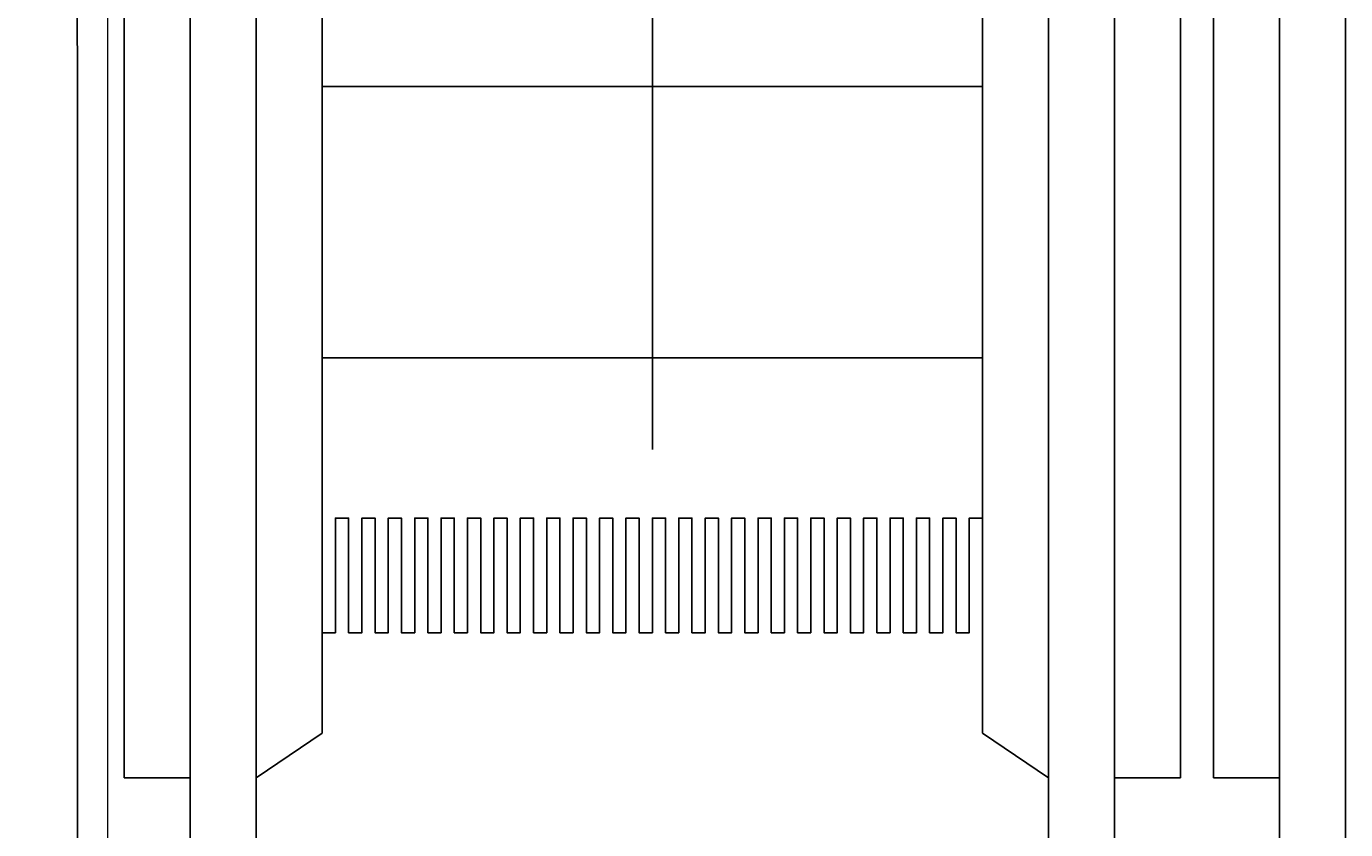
# Model space of a CAD drawing. Header units: centimetres. Extents: x -149939 to 48626, y -46000 to 152985.
# Tile 129 of 256: x -18313 to -16315, y 36776 to 37993. Entities that reach past the tile are written whole.
import ezdxf

# ---------------------------------------------------------------- set-up
doc = ezdxf.new("R2010")
doc.units = ezdxf.units.CM
doc.header["$LTSCALE"] = 50
doc.header["$PDMODE"] = 35
doc.header["$PDSIZE"] = 0.1
doc.linetypes.add('Obudowy i okł. słupów$0$HIDDEN', pattern=[9.525, 6.35, -3.175])
doc.linetypes.add('Osie rzutów$0$DASHDOT2', pattern=[12.7, 6.35, -3.175, 0, -3.175])
doc.layers.get('0').update_dxf_attribs({"color": 8})
doc.layers.get('DEFPOINTS').update_dxf_attribs({"color": 8})
for name, color, linetype in [('ARCH_INFO_SCHODY_IST', 8, 'Continuous'), ('ARCH_SCHODY_IST', 8, 'Continuous'), ('ARCH_WIDOK_INNE_IST', 8, 'Continuous'), ('Kondygnacja  -0_5$0$ARCH_INFO_SCHODY_IST', 8, 'Continuous'), ('Kondygnacja  -0_5$0$ARCH_SCHODY_IST', 8, 'Continuous'), ('Kondygnacja  -0_5$0$ARCH_STROP', 8, 'Continuous'), ('Osie rzutów$0$ARCH_INFO_OSIE_IST', 8, 'Osie rzutów$0$DASHDOT2'), ('Osie rzutów$0$ARCH_INFO_OSIE_OPISY_IST', 8, 'Continuous')]:
    doc.layers.add(name, color=color, linetype=linetype)
doc.layers.add('Kondygnacja  -0_5$0$ARCH_INFO_WYMIARY', color=8, linetype='Continuous', lineweight=9)
doc.layers.add('Obudowy i okł. słupów$0$ARCH_WIDOK', color=8, linetype='Continuous', lineweight=13)
doc.styles.add('Kondygnacja  -0_5$0$Romans', font='Romans.shx', dxfattribs={"width": 0.7})
doc.dimstyles.new('Kondygnacja  -0_5$0$Wymiary 1-100', dxfattribs={"dimtxt": 12, "dimasz": 10, "dimexe": 5, "dimexo": 0, "dimgap": 4, "dimtad": 1, "dimrnd": 0.5, "dimzin": 12, "dimdsep": 46, "dimtxsty": 'Kondygnacja  -0_5$0$Romans', "dimblk": 'Kondygnacja  -0_5$0$_Oblique', "dimcen": 10, "dimdle": 10, "dimclrt": 55, "dimazin": 0, "dimtfac": 1, "dimtmove": 1, "dimatfit": 3, "dimfxl": 8, "dimfxlon": 1, "dimtolj": 1, "dimtzin": 0, "dimarcsym": 0})

# ---------------------------------------------------------------- blocks, each defined once
blk = doc.blocks.new('Osie rzutów')
at = {"layer": 'Osie rzutów$0$ARCH_INFO_OSIE_IST', "ltscale": 10}
blk.add_line((10460, 12510), (10460, 4623.26), dxfattribs=at)
blk = doc.blocks.new('schody połówka')
at = {"layer": 'ARCH_INFO_SCHODY_IST'}
for points in [[(107.5, -1564.8), (107.5, -1146.23), (72.29, -1180.16)], [(107.5, -1564.8), (107.5, -1146.23), (142.71, -1180.16)]]:
    blk.add_lwpolyline(points, dxfattribs=at)
at = {"layer": 'ARCH_SCHODY_IST'}
for p, q in [((27.5, -1614.5), (27.5, -1117.06)), ((192.5, -1614.5), (192.5, -1117.06)), ((37.5, -1675.26), (37.5, -1129.46)), ((202.5, -1675.26), (202.5, -1129.46)), ((47.5, -1675.26), (47.5, -1131.85)), ((57.5, -1607.76), (57.5, -1134.25)), ((187.5, -1614.5), (187.5, -1155.4)), ((157.5, -1607.76), (157.5, -1158.21)), ((167.5, -1675.26), (167.5, -1160.6)), ((177.5, -1675.26), (177.5, -1163)), ((57.5, -1509.81), (157.5, -1509.81)), ((57.5, -1550.9), (157.5, -1550.9)), ((57.5, -1607.76), (47.5, -1614.5)), ((157.5, -1607.76), (167.5, -1614.5)), ((37.5, -1614.5), (27.5, -1614.5)), ((177.5, -1614.5), (187.5, -1614.5)), ((202.5, -1614.5), (192.5, -1614.5))]:
    blk.add_line(p, q, dxfattribs=at)
at = {"layer": 'ARCH_WIDOK_INNE_IST'}
blk.add_lwpolyline([(57.5, -1592.55), (59.5, -1592.55), (59.5, -1575.17), (61.5, -1575.17), (61.5, -1592.55), (63.5, -1592.55), (63.5, -1575.17), (65.5, -1575.17), (65.5, -1592.55), (67.5, -1592.55), (67.5, -1575.17), (69.5, -1575.17), (69.5, -1592.55), (71.5, -1592.55), (71.5, -1575.17), (73.5, -1575.17), (73.5, -1592.55), (75.5, -1592.55), (75.5, -1575.17), (77.5, -1575.17), (77.5, -1592.55), (79.5, -1592.55), (79.5, -1575.17), (81.5, -1575.17), (81.5, -1592.55), (83.5, -1592.55), (83.5, -1575.17), (85.5, -1575.17), (85.5, -1592.55), (87.5, -1592.55), (87.5, -1575.17), (89.5, -1575.17), (89.5, -1592.55), (91.5, -1592.55), (91.5, -1575.17), (93.5, -1575.17), (93.5, -1592.55), (95.5, -1592.55), (95.5, -1575.17), (97.5, -1575.17), (97.5, -1592.55), (99.5, -1592.55), (99.5, -1575.17), (101.5, -1575.17), (101.5, -1592.55), (103.5, -1592.55), (103.5, -1575.17), (105.5, -1575.17), (105.5, -1592.55), (107.5, -1592.55), (107.5, -1575.17), (109.5, -1575.17), (109.5, -1592.55), (111.5, -1592.55), (111.5, -1575.17), (113.5, -1575.17), (113.5, -1592.55), (115.5, -1592.55), (115.5, -1575.17), (117.5, -1575.17), (117.5, -1592.55), (119.5, -1592.55), (119.5, -1575.17), (121.5, -1575.17), (121.5, -1592.55), (123.5, -1592.55), (123.5, -1575.17), (125.5, -1575.17), (125.5, -1592.55), (127.5, -1592.55), (127.5, -1575.17), (129.5, -1575.17), (129.5, -1592.55), (131.5, -1592.55), (131.5, -1575.17), (133.5, -1575.17), (133.5, -1592.55), (135.5, -1592.55), (135.5, -1575.17), (137.5, -1575.17), (137.5, -1592.55), (139.5, -1592.55), (139.5, -1575.17), (141.5, -1575.17), (141.5, -1592.55), (143.5, -1592.55), (143.5, -1575.17), (145.5, -1575.17), (145.5, -1592.55), (147.5, -1592.55), (147.5, -1575.17), (149.5, -1575.17), (149.5, -1592.55), (151.5, -1592.55), (151.5, -1575.17), (153.5, -1575.17), (153.5, -1592.55), (155.5, -1592.55), (155.5, -1575.17), (157.5, -1575.17)], dxfattribs=at)
at = {"layer": 'Obudowy i okł. słupów$0$ARCH_WIDOK', "linetype": 'Obudowy i okł. słupów$0$HIDDEN', "ltscale": 3}
blk.add_line((25, -24.99, -630), (25, -1775, -630), dxfattribs=at)
blk = doc.blocks.new('Kondygnacja  -0_5$0$_Oblique')
at = {"color": 0, "linetype": 'ByBlock', "lineweight": -2}
blk.add_line((-0.5, -0.5), (0.5, 0.5), dxfattribs=at)
blk = doc.blocks.new('*D212')
at = {"layer": 'DEFPOINTS', "color": 0}
for p in [(-30586.3, 81900), (-30681.1, 12489.5), (9064, 12489.5)]:
    blk.add_point(p, dxfattribs=at)
at = {"layer": 'Kondygnacja  -0_5$0$ARCH_INFO_WYMIARY', "color": 0, "lineweight": -2}
for p, q in [((-30681.1, 81910), (-30681.1, 12479.5)), ((-30673.1, 81900), (-30686.1, 81900)), ((-30673.1, 12489.5), (-30686.1, 12489.5))]:
    blk.add_line(p, q, dxfattribs=at)
at = {"layer": 'Kondygnacja  -0_5$0$ARCH_INFO_WYMIARY', "color": 0, "linetype": 'ByBlock', "lineweight": -2, "xscale": 10, "yscale": 10, "zscale": 10}
for p, rotation in [((-30681.1, 81900), 90), ((-30681.1, 12489.5), 270)]:
    blk.add_blockref('Kondygnacja  -0_5$0$_Oblique', p, dxfattribs=dict(at, rotation=rotation))
at = {"layer": 'Kondygnacja  -0_5$0$ARCH_INFO_WYMIARY', "color": 55, "insert": (-30691.1, 47194.8), "char_height": 12, "attachment_point": 5, "rotation": 90, "style": 'Kondygnacja  -0_5$0$Romans'}
blk.add_mtext('\\A1;69410.5', dxfattribs=at)

msp = doc.modelspace()

# ---------------------------------------------------------------- linework, layer by layer
at = {"layer": 'Kondygnacja  -0_5$0$ARCH_INFO_SCHODY_IST'}
msp.add_lwpolyline([(-17365, 37491.037), (-17365, 49194.742), (-17717.143, 48855.417)], dxfattribs=at)
at = {"layer": 'Kondygnacja  -0_5$0$ARCH_SCHODY_IST'}
for p, q in [((-18165, 36854.984), (-18165, 46629.519)), ((-16515, 36854.984), (-16515, 46629.519)), ((-18065, 36247.409, 0), (-18065, 46605.561, 0)), ((-16415, 36247.409, 0), (-16415, 46605.561, 0)), ((-17965, 36247.409, 0), (-17965, 46581.603, 0)), ((-16315, 36247.409, 0), (-16315, 46581.603, 0)), ((-17865, 36922.431), (-17865, 46557.644)), ((-16865, 36922.431), (-16865, 46318.061)), ((-16765, 36247.409, 0), (-16765, 46294.103, 0)), ((-16665, 36247.409, 0), (-16665, 46270.144, 0)), ((-16565, 36854.984, 0), (-16565, 46246.186, 0))]:
    msp.add_line(p, q, dxfattribs=at)
at = {"layer": 'Kondygnacja  -0_5$0$ARCH_STROP'}
msp.add_lwpolyline([(-18240, 52125), (-14840, 52125), (-14840, 35465), (-18235, 35465)], close=True, dxfattribs=at)

# ---------------------------------------------------------------- block references
at = {"xscale": 10, "yscale": 10, "zscale": 10}
msp.add_blockref('schody połówka', (-18440, 53000.042), dxfattribs=at)
at = {"layer": 'Osie rzutów$0$ARCH_INFO_OSIE_OPISY_IST', "color": 30, "xscale": 10, "yscale": 10, "zscale": 10}
msp.add_blockref('Osie rzutów', (-121140, -45000), dxfattribs=at)

# ---------------------------------------------------------------- dimensions: what is measured, and where the dimension line sits
at = {"layer": 'Kondygnacja  -0_5$0$ARCH_INFO_WYMIARY'}
dim = msp.add_linear_dim(base=(-30681.114, 12489.5), p1=(-30586.301, 81900), p2=(9064, 12489.5), angle=90, dimstyle='Kondygnacja  -0_5$0$Wymiary 1-100', dxfattribs=at)
dim.commit()
dim.dimension.update_dxf_attribs({"geometry": '*D212', "text_midpoint": (-30691.114, 47194.75)})

doc.saveas('drawing.dxf')
